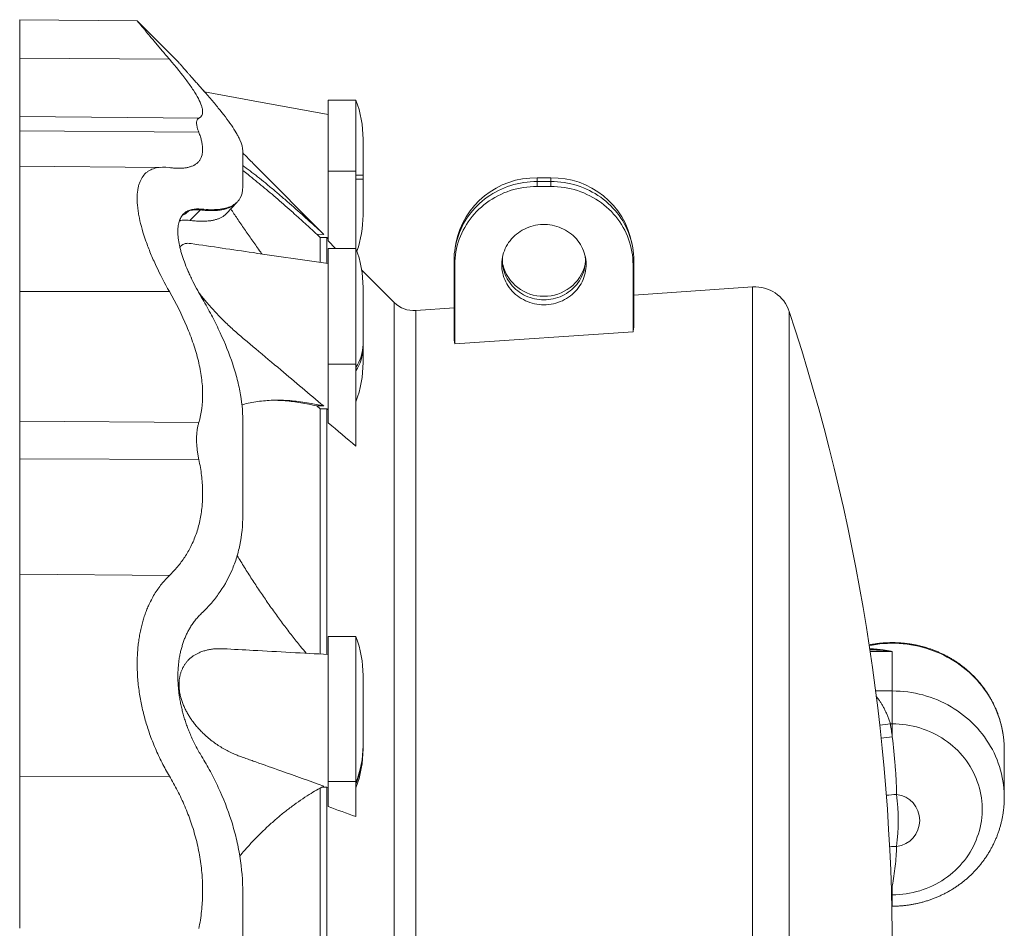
# Model space of a CAD drawing. Header units: millimetres. Extents: x 7 to 413, y 5 to 292.
# Tile 8 of 10: x 133 to 177, y 204 to 245. Entities that reach past the tile are written whole.
import ezdxf

# ---------------------------------------------------------------- set-up
doc = ezdxf.new("R2010")
doc.units = ezdxf.units.MM

msp = doc.modelspace()

# ---------------------------------------------------------------- linework, layer by layer
at = {"color": 7, "linetype": 'Continuous', "lineweight": 15}
for p, q in [((138.207, 244.73), (132.896, 244.777)), ((140.047, 242.889), (138.207, 244.729)), ((132.896, 243.035), (139.666, 242.99)), ((140.047, 242.889), (140.047, 242.889)), ((141.119, 241.67), (141.257, 241.514)), ((148.097, 241.145), (146.847, 241.145)), ((146.847, 241.145), (146.847, 237.933)), ((148.097, 241.145), (148.097, 237.933)), ((132.896, 240.396), (140.995, 240.325)), ((132.896, 239.748), (140.995, 239.687)), ((148.418, 239.38), (148.418, 237.755)), ((139.249, 238.104), (132.896, 238.159)), ((146.847, 237.933), (146.847, 234.781)), ((146.847, 237.933), (148.097, 237.933)), ((148.097, 237.933), (148.097, 234.442)), ((148.097, 237.755), (148.418, 237.755)), ((148.418, 237.568), (148.418, 237.755)), ((148.097, 237.568), (148.418, 237.568)), ((148.418, 235.943), (148.418, 237.568)), ((156.284, 237.629), (156.284, 237.467)), ((156.284, 237.629), (156.909, 237.629)), ((156.284, 237.242), (156.284, 237.467)), ((156.284, 237.467), (156.909, 237.467)), ((156.909, 237.629), (156.909, 237.467)), ((156.909, 237.242), (156.909, 237.467)), ((156.284, 237.242), (156.909, 237.242)), ((142.249, 236.02), (142.711, 236.517)), ((140.586, 235.702), (141.077, 236.176)), ((141.075, 236.175), (141.077, 236.176)), ((141.119, 236.217), (141.077, 236.176)), ((146.477, 234.926), (146.327, 235.077)), ((146.639, 235.075), (146.327, 235.077)), ((146.477, 234.926), (146.477, 233.806)), ((146.787, 234.926), (146.477, 234.926)), ((146.787, 234.926), (146.787, 233.762)), ((146.847, 234.866), (146.787, 234.926)), ((147.181, 234.442), (146.847, 234.781)), ((152.616, 234.664), (152.583, 234.475)), ((160.61, 234.475), (160.578, 234.664)), ((148.097, 234.442), (146.847, 234.442)), ((146.847, 234.442), (146.847, 229.207)), ((148.097, 234.442), (148.097, 229.207)), ((152.567, 233.707), (152.534, 233.9)), ((152.534, 230.329), (152.534, 233.9)), ((152.567, 230.132), (152.567, 233.707)), ((160.626, 233.707), (160.659, 233.9)), ((160.626, 233.707), (160.626, 230.668)), ((160.659, 233.9), (160.659, 230.869)), ((149.829, 231.995), (148.356, 233.468)), ((132.896, 232.499), (139.666, 232.485)), ((148.418, 232.678), (148.418, 230.098)), ((166.033, 232.697), (160.659, 232.321)), ((166.033, 199.258), (166.033, 232.697)), ((149.829, 231.995), (149.829, 173.329)), ((152.534, 231.753), (150.8, 231.632)), ((150.8, 231.632), (150.8, 173.692)), ((167.69, 231.586), (167.69, 199.384)), ((160.626, 230.668), (152.567, 230.132)), ((148.418, 229.946), (148.418, 230.098)), ((148.418, 229.276), (148.418, 229.946)), ((146.847, 229.207), (148.097, 229.207)), ((146.847, 229.207), (146.847, 226.56)), ((148.097, 229.207), (148.097, 225.497)), ((146.477, 227.191), (146.327, 227.317)), ((146.639, 227.317), (146.327, 227.317)), ((146.787, 227.192), (146.477, 227.191)), ((146.477, 227.191), (146.477, 216.108)), ((146.787, 227.192), (146.787, 216.092)), ((146.847, 227.141), (146.787, 227.192)), ((132.896, 226.63), (140.995, 226.577)), ((132.896, 224.934), (140.995, 224.906)), ((132.896, 219.709), (139.666, 219.659)), ((148.097, 216.896), (146.847, 216.896)), ((146.847, 216.896), (146.847, 210.342)), ((148.097, 216.896), (148.097, 210.342)), ((172.347, 216.218), (171.344, 216.218)), ((172.347, 216.218), (172.347, 214.438)), ((148.418, 215.131), (148.418, 211.961)), ((171.591, 214.438), (172.347, 214.438)), ((172.347, 214.438), (172.347, 212.951)), ((172.347, 212.951), (172.257, 212.951)), ((172.347, 212.951), (172.347, 212.361)), ((148.418, 211.903), (148.418, 211.961)), ((148.418, 211.823), (148.418, 211.903)), ((177.409, 209.623), (177.409, 211.777)), ((132.896, 210.566), (139.666, 210.588)), ((146.847, 210.342), (148.097, 210.342)), ((146.847, 210.342), (146.847, 209.211)), ((148.097, 210.342), (148.097, 208.757)), ((146.477, 210.049), (146.477, 195.274)), ((146.787, 210.088), (146.543, 210.087)), ((146.847, 210.067), (146.787, 210.088)), ((146.787, 210.088), (146.787, 195.235)), ((172.299, 205.632), (172.347, 205.628)), ((172.311, 205.224), (172.347, 205.224)), ((172.347, 205.628), (172.347, 205.224)), ((172.347, 204.71), (172.347, 205.224)), ((172.324, 204.71), (172.347, 204.71))]:
    msp.add_line(p, q, dxfattribs=at)
at = {"color": 7, "linetype": 'Continuous', "lineweight": 15, "flags": 128}
for points in [[(146.847, 240.497), (143.449, 241.115), (141.257, 241.514)], [(152.534, 233.9), (152.537, 234.044), (152.546, 234.187), (152.562, 234.33), (152.583, 234.472), (152.61, 234.614), (152.643, 234.754), (152.682, 234.892), (152.727, 235.03), (152.778, 235.165), (152.834, 235.298), (152.896, 235.429), (152.964, 235.558), (153.037, 235.683), (153.115, 235.806), (153.198, 235.926), (153.286, 236.043), (153.379, 236.156), (153.477, 236.265), (153.58, 236.371), (153.686, 236.472), (153.797, 236.57), (153.913, 236.663), (154.031, 236.751), (154.154, 236.835), (154.28, 236.915), (154.409, 236.989), (154.541, 237.058), (154.677, 237.122), (154.814, 237.181), (154.954, 237.235), (155.097, 237.283), (155.241, 237.326), (155.387, 237.363), (155.534, 237.395), (155.683, 237.421), (155.832, 237.441), (155.982, 237.455), (156.133, 237.464), (156.284, 237.467)], [(156.909, 237.467), (157.06, 237.464), (157.211, 237.455), (157.361, 237.441), (157.511, 237.421), (157.659, 237.395), (157.807, 237.363), (157.953, 237.326), (158.097, 237.283), (158.239, 237.235), (158.379, 237.181), (158.517, 237.122), (158.652, 237.058), (158.784, 236.989), (158.913, 236.915), (159.039, 236.835), (159.162, 236.751), (159.281, 236.663), (159.396, 236.57), (159.507, 236.472), (159.614, 236.371), (159.716, 236.265), (159.814, 236.156), (159.907, 236.043), (159.995, 235.926), (160.079, 235.806), (160.157, 235.683), (160.23, 235.558), (160.297, 235.429), (160.359, 235.298), (160.416, 235.165), (160.466, 235.03), (160.511, 234.892), (160.55, 234.754), (160.583, 234.614), (160.611, 234.472), (160.632, 234.33), (160.647, 234.187), (160.656, 234.044), (160.659, 233.9)], [(152.567, 233.707), (152.57, 233.853), (152.58, 233.999), (152.595, 234.144), (152.618, 234.289), (152.646, 234.433), (152.681, 234.575), (152.721, 234.716), (152.768, 234.855), (152.821, 234.992), (152.88, 235.127), (152.945, 235.26), (153.015, 235.39), (153.091, 235.517), (153.172, 235.641), (153.259, 235.761), (153.351, 235.879), (153.448, 235.992), (153.549, 236.102), (153.656, 236.207), (153.767, 236.308), (153.882, 236.405), (154.001, 236.497), (154.124, 236.584), (154.251, 236.667), (154.381, 236.744), (154.515, 236.816), (154.652, 236.883), (154.791, 236.945), (154.933, 237.001), (155.077, 237.051), (155.224, 237.095), (155.372, 237.134), (155.521, 237.167), (155.672, 237.194), (155.824, 237.215), (155.977, 237.23), (156.131, 237.239), (156.284, 237.242)], [(156.909, 237.242), (157.063, 237.239), (157.216, 237.23), (157.369, 237.215), (157.521, 237.194), (157.672, 237.167), (157.822, 237.134), (157.97, 237.095), (158.116, 237.051), (158.26, 237.001), (158.402, 236.945), (158.542, 236.883), (158.678, 236.816), (158.812, 236.744), (158.942, 236.667), (159.069, 236.584), (159.192, 236.497), (159.312, 236.405), (159.427, 236.308), (159.538, 236.207), (159.644, 236.102), (159.746, 235.992), (159.843, 235.879), (159.934, 235.761), (160.021, 235.641), (160.103, 235.517), (160.178, 235.39), (160.249, 235.26), (160.313, 235.127), (160.372, 234.992), (160.425, 234.855), (160.472, 234.716), (160.513, 234.575), (160.547, 234.433), (160.576, 234.289), (160.598, 234.144), (160.614, 233.999), (160.623, 233.853), (160.626, 233.707)], [(142.687, 236.496), (142.709, 236.517), (142.729, 236.537)], [(156.597, 231.893), (156.489, 231.896), (156.381, 231.904), (156.274, 231.919), (156.168, 231.939), (156.064, 231.965), (155.961, 231.996), (155.86, 232.033), (155.762, 232.076), (155.666, 232.123), (155.574, 232.176), (155.484, 232.233), (155.398, 232.295), (155.316, 232.362), (155.238, 232.433), (155.165, 232.508), (155.096, 232.587), (155.031, 232.67), (154.972, 232.756), (154.918, 232.845), (154.87, 232.936), (154.827, 233.031), (154.789, 233.127), (154.757, 233.225), (154.732, 233.325), (154.712, 233.426), (154.698, 233.528), (154.691, 233.63), (154.689, 233.733), (154.694, 233.835), (154.704, 233.938), (154.721, 234.039), (154.744, 234.139), (154.773, 234.238), (154.807, 234.336), (154.847, 234.431), (154.893, 234.524), (154.945, 234.614), (155.001, 234.702), (155.063, 234.786), (155.129, 234.867), (155.201, 234.944), (155.277, 235.017), (155.357, 235.086), (155.441, 235.15), (155.528, 235.21), (155.62, 235.265), (155.714, 235.315), (155.811, 235.36), (155.91, 235.4), (156.012, 235.434), (156.116, 235.463), (156.221, 235.486), (156.328, 235.503), (156.435, 235.515), (156.543, 235.521), (156.651, 235.521), (156.758, 235.515), (156.866, 235.503), (156.972, 235.486), (157.077, 235.463), (157.181, 235.434), (157.283, 235.4), (157.382, 235.36), (157.48, 235.315), (157.574, 235.265), (157.665, 235.21), (157.753, 235.15), (157.837, 235.086), (157.917, 235.017), (157.993, 234.944), (158.064, 234.867), (158.131, 234.786), (158.192, 234.702), (158.249, 234.614), (158.3, 234.524), (158.346, 234.431), (158.386, 234.336), (158.421, 234.238), (158.45, 234.139), (158.472, 234.039), (158.489, 233.938), (158.5, 233.835), (158.504, 233.733), (158.503, 233.63), (158.495, 233.528), (158.481, 233.426), (158.462, 233.325), (158.436, 233.225), (158.404, 233.127), (158.367, 233.031), (158.324, 232.936), (158.275, 232.845), (158.221, 232.756), (158.162, 232.67), (158.098, 232.587), (158.029, 232.508), (157.955, 232.433), (157.877, 232.362), (157.795, 232.295), (157.709, 232.233), (157.62, 232.176), (157.527, 232.123), (157.431, 232.076), (157.333, 232.033), (157.232, 231.996), (157.129, 231.965), (157.025, 231.939), (156.919, 231.919), (156.812, 231.904), (156.705, 231.896), (156.597, 231.893)], [(158.461, 234.094), (158.465, 234.053), (158.471, 233.951), (158.471, 233.849), (158.465, 233.748), (158.453, 233.646), (158.434, 233.546), (158.41, 233.447), (158.38, 233.349), (158.344, 233.253), (158.302, 233.159), (158.255, 233.068), (158.202, 232.979), (158.144, 232.894), (158.082, 232.811), (158.014, 232.732), (157.941, 232.657), (157.865, 232.586), (157.784, 232.52), (157.699, 232.458), (157.61, 232.4), (157.519, 232.347), (157.424, 232.3), (157.327, 232.258), (157.227, 232.221), (157.125, 232.189), (157.021, 232.163), (156.916, 232.143), (156.81, 232.129), (156.704, 232.12), (156.597, 232.117), (156.49, 232.12), (156.383, 232.129), (156.277, 232.143), (156.172, 232.163), (156.068, 232.189), (155.967, 232.221), (155.867, 232.258), (155.769, 232.3), (155.675, 232.347), (155.583, 232.4), (155.495, 232.458), (155.41, 232.52), (155.329, 232.586), (155.252, 232.657), (155.18, 232.732), (155.112, 232.811), (155.049, 232.894), (154.991, 232.979), (154.938, 233.068), (154.891, 233.159), (154.849, 233.253), (154.813, 233.349), (154.783, 233.447), (154.759, 233.546), (154.741, 233.646), (154.729, 233.748), (154.722, 233.849), (154.722, 233.951), (154.729, 234.053), (154.733, 234.094)], [(177.407, 211.912), (177.402, 212.027), (177.39, 212.194), (177.372, 212.36), (177.348, 212.525), (177.317, 212.69), (177.281, 212.853), (177.239, 213.015), (177.191, 213.176), (177.137, 213.334), (177.077, 213.491), (177.012, 213.646), (176.941, 213.799), (176.865, 213.949), (176.783, 214.097), (176.695, 214.242), (176.603, 214.384), (176.505, 214.522), (176.403, 214.658), (176.295, 214.79), (176.183, 214.918), (176.066, 215.043), (175.945, 215.164), (175.819, 215.28), (175.69, 215.393), (175.556, 215.501), (175.418, 215.604), (175.277, 215.703), (175.132, 215.797), (174.984, 215.887), (174.832, 215.971), (174.678, 216.051), (174.521, 216.125), (174.361, 216.194), (174.199, 216.258), (174.034, 216.316), (173.868, 216.369), (173.7, 216.417), (173.53, 216.458), (173.358, 216.495), (173.186, 216.525), (173.012, 216.55), (172.838, 216.569), (172.663, 216.582), (172.487, 216.59), (172.312, 216.592), (172.136, 216.587), (171.961, 216.578), (171.786, 216.562), (171.612, 216.541), (171.439, 216.514), (171.303, 216.488)], [(172.347, 214.438), (172.521, 214.435), (172.696, 214.426), (172.87, 214.412), (173.044, 214.392), (173.216, 214.366), (173.388, 214.335), (173.558, 214.298), (173.727, 214.255), (173.894, 214.207), (174.06, 214.154), (174.223, 214.095), (174.384, 214.03), (174.543, 213.961), (174.699, 213.886), (174.853, 213.806), (175.003, 213.722), (175.15, 213.632), (175.294, 213.538), (175.434, 213.438), (175.571, 213.335), (175.704, 213.227), (175.833, 213.114), (175.957, 212.998), (176.078, 212.877), (176.193, 212.753), (176.305, 212.625), (176.411, 212.493), (176.513, 212.358), (176.61, 212.22), (176.702, 212.078), (176.788, 211.934), (176.869, 211.787), (176.945, 211.637), (177.015, 211.485), (177.08, 211.33), (177.139, 211.174), (177.193, 211.016), (177.24, 210.856), (177.282, 210.694), (177.318, 210.532), (177.348, 210.368), (177.372, 210.203), (177.39, 210.038), (177.402, 209.872), (177.408, 209.706), (177.409, 209.623)], [(172.347, 205.224), (172.504, 205.227), (172.662, 205.236), (172.818, 205.25), (172.974, 205.27), (173.13, 205.296), (173.284, 205.328), (173.436, 205.366), (173.587, 205.409), (173.736, 205.457), (173.883, 205.511), (174.028, 205.57), (174.17, 205.635), (174.309, 205.705), (174.446, 205.78), (174.579, 205.86), (174.709, 205.944), (174.835, 206.034), (174.958, 206.128), (175.077, 206.226), (175.191, 206.329), (175.302, 206.436), (175.408, 206.547), (175.509, 206.662), (175.605, 206.78), (175.697, 206.902), (175.784, 207.028), (175.865, 207.156), (175.941, 207.287), (176.012, 207.421), (176.077, 207.557), (176.137, 207.696), (176.19, 207.837), (176.239, 207.98), (176.281, 208.124), (176.317, 208.27), (176.347, 208.417), (176.372, 208.565), (176.39, 208.714), (176.402, 208.863), (176.408, 209.013), (176.408, 209.163), (176.402, 209.312), (176.39, 209.462), (176.372, 209.611), (176.347, 209.759), (176.317, 209.906), (176.281, 210.051), (176.239, 210.196), (176.19, 210.339), (176.137, 210.479), (176.077, 210.618), (176.012, 210.754), (175.941, 210.888), (175.865, 211.02), (175.784, 211.148), (175.697, 211.273), (175.605, 211.395), (175.509, 211.513), (175.408, 211.628), (175.302, 211.739), (175.191, 211.846), (175.077, 211.949), (174.958, 212.047), (174.835, 212.142), (174.709, 212.231), (174.579, 212.316), (174.446, 212.396), (174.309, 212.471), (174.17, 212.54), (174.028, 212.605), (173.883, 212.664), (173.736, 212.718), (173.587, 212.767), (173.436, 212.81), (173.284, 212.847), (173.13, 212.879), (172.974, 212.905), (172.818, 212.925), (172.662, 212.94), (172.504, 212.948), (172.347, 212.951)], [(177.409, 211.777), (177.408, 211.86), (177.407, 211.912)]]:
    msp.add_lwpolyline(points, dxfattribs=at)
at = {"color": 7, "linetype": 'Continuous', "lineweight": 15}
for centre, radius, start, end in [((143.418, 239.38), 5, 0, 20.663), ((156.214, 233.963), 3.666, 88.9107, 168.9823), ((156.983, 233.968), 3.661, 10.9458, 91.1612), ((143.418, 235.943), 5, 340.9447, 0), ((143.418, 232.678), 5, 0, 20.663), ((156.564, 234.167), 1.888, 194.1021, 270.997), ((156.63, 234.167), 1.888, 269.0029, 345.8979), ((166.147, 231.076), 1.625, 18.2937, 94), ((150.713, 232.878), 1.25, 225, 274), ((80.199, 202.662), 92.148, 0, 18.29367), ((146.502, 230.124), 1.916, 326.3106, 359.2272), ((146.502, 229.972), 1.916, 326.3106, 359.2272), ((143.418, 229.276), 5, 339.337, 0), ((143.418, 215.131), 5, 0, 20.663), ((170.887, 222.195), 9.345, 275.4674, 278.4356), ((84.113, 199.329), 89.191, 8.40126, 8.78501), ((171.039, 221.588), 9.319, 274.9395, 278.0696), ((143.868, 211.963), 4.55, 338.3276, 359.9706), ((143.868, 211.905), 4.55, 338.3276, 359.9706), ((143.418, 211.823), 5, 339.337, 0), ((171.618, 219.304), 9.587, 272.7337, 275.5047), ((163.481, 208.586), 9.133, 352.6093, 7.3907), ((172.406, 208.586), 1.182, 276.4049, 83.5951), ((172.485, 204.816), 2.596, 88.832, 95.7493), ((130.098, 214.749), 43.223, 347.5574, 347.8172)]:
    msp.add_arc(centre, radius, start, end, dxfattribs=at)
for centre, major_axis, start_param, end_param in [((160.665, 202.695), (0.482, 29.66), 0.318635, 0.33971), ((152.54, 202.629), (-0.472, 29.091), 5.950395, 5.97188)]:
    msp.add_ellipse(centre, major_axis=major_axis, ratio=0.04983, start_param=start_param, end_param=end_param, dxfattribs=at)
for points, knots in [([(132.896, 243.035), (132.896, 243.107), (132.896, 243.251), (132.896, 243.453), (132.896, 243.645), (132.896, 243.826), (132.896, 243.993), (132.896, 244.146), (132.896, 244.283), (132.896, 244.405), (132.896, 244.512), (132.896, 244.602), (132.896, 244.675), (132.896, 244.729), (132.896, 244.763), (132.896, 244.778), (132.896, 244.775), (132.896, 244.775)], [0, 0, 0, 0, 0.0652433, 0.1314996, 0.1987196, 0.2668498, 0.3358311, 0.4043467, 0.4735545, 0.5433842, 0.6137605, 0.6860548, 0.7587493, 0.8317539, 0.904976, 0.9783215, 1, 1, 1, 1]), ([(138.207, 244.729), (138.208, 244.729), (138.209, 244.728), (138.226, 244.707), (138.257, 244.669), (138.3, 244.618), (138.353, 244.553), (138.415, 244.478), (138.487, 244.39), (138.571, 244.29), (138.665, 244.177), (138.772, 244.049), (138.892, 243.905), (139.026, 243.745), (139.171, 243.573), (139.326, 243.389), (139.491, 243.195), (139.608, 243.058), (139.666, 242.99)], [0, 0, 0, 0, 0.050547, 0.114726, 0.178965, 0.243147, 0.301718, 0.360332, 0.418907, 0.47895, 0.539034, 0.599081, 0.665128, 0.731221, 0.797275, 0.864834, 0.932434, 1, 1, 1, 1]), ([(132.896, 243.035), (132.896, 242.933), (132.896, 242.73), (132.896, 242.443), (132.896, 242.172), (132.896, 241.916), (132.896, 241.678), (132.896, 241.458), (132.896, 241.257), (132.896, 241.072), (132.896, 240.905), (132.896, 240.758), (132.896, 240.632), (132.896, 240.53), (132.896, 240.449), (132.896, 240.413), (132.896, 240.396)], [0, 0, 0, 0, 0.069154, 0.138685, 0.208538, 0.278649, 0.34896, 0.419406, 0.489925, 0.560454, 0.63428, 0.707974, 0.781463, 0.854676, 0.927544, 1, 1, 1, 1]), ([(140.995, 240.325), (141.113, 240.38), (141.172, 240.481), (141.167, 240.667), (141.162, 240.707), (141.145, 240.794), (141.132, 240.84), (141.083, 240.987), (141.035, 241.094), (140.912, 241.328), (140.836, 241.455), (140.704, 241.657), (140.656, 241.727), (140.556, 241.871), (140.503, 241.944), (140.224, 242.319), (139.961, 242.644), (139.666, 242.99)], [0, 0, 0, 0, 0.25, 0.25, 0.3125, 0.3125, 0.375, 0.375, 0.5, 0.5, 0.625, 0.625, 0.6875, 0.6875, 0.75, 0.75, 1, 1, 1, 1]), ([(140.047, 242.889), (140.048, 242.888), (140.05, 242.887), (140.063, 242.872), (140.083, 242.848), (140.112, 242.815), (140.149, 242.772), (140.194, 242.72), (140.247, 242.66), (140.305, 242.593), (140.371, 242.518), (140.444, 242.434), (140.524, 242.343), (140.617, 242.237), (140.724, 242.116), (140.847, 241.976), (140.979, 241.828), (141.072, 241.723), (141.119, 241.67)], [0, 0, 0, 0, 0.056582, 0.114657, 0.172691, 0.232374, 0.292106, 0.351794, 0.409775, 0.467796, 0.525782, 0.585069, 0.644393, 0.703686, 0.777343, 0.851003, 0.9255, 1, 1, 1, 1]), ([(141.119, 241.67), (141.256, 241.516), (141.389, 241.365), (141.642, 241.07), (141.762, 240.925), (142.104, 240.505), (142.302, 240.244), (142.548, 239.884), (142.622, 239.769), (142.718, 239.605), (142.748, 239.552), (142.802, 239.448), (142.827, 239.398), (142.938, 239.155), (142.983, 238.99), (142.983, 238.855)], [0, 0, 0, 0, 0.125, 0.125, 0.25, 0.25, 0.5, 0.5, 0.625, 0.625, 0.6875, 0.6875, 0.75, 0.75, 1, 1, 1, 1]), ([(132.896, 239.748), (132.896, 239.796), (132.896, 239.894), (132.896, 240.02), (132.896, 240.13), (132.896, 240.225), (132.896, 240.302), (132.896, 240.361), (132.896, 240.384), (132.896, 240.396)], [0, 0, 0, 0, 0.13929, 0.279272, 0.419682, 0.560247, 0.707373, 0.85406, 1, 1, 1, 1]), ([(140.995, 240.325), (140.983, 240.319), (140.959, 240.305), (140.932, 240.275), (140.911, 240.237), (140.898, 240.189), (140.892, 240.133), (140.894, 240.066), (140.905, 239.988), (140.925, 239.898), (140.955, 239.798), (140.982, 239.724), (140.995, 239.687)], [0, 0, 0, 0, 0.094059, 0.188186, 0.282241, 0.379027, 0.475895, 0.57268, 0.678658, 0.784638, 0.892317, 1, 1, 1, 1]), ([(132.896, 238.164), (132.896, 238.17), (132.896, 238.188), (132.896, 238.24), (132.896, 238.32), (132.896, 238.421), (132.896, 238.545), (132.896, 238.691), (132.896, 238.862), (132.896, 239.053), (132.896, 239.265), (132.896, 239.494), (132.896, 239.663), (132.896, 239.748)], [0, 0, 0, 0, 0.044637, 0.137757, 0.231057, 0.324453, 0.417861, 0.515637, 0.613238, 0.710567, 0.807532, 0.904039, 1, 1, 1, 1]), ([(140.995, 239.687), (141.02, 239.62), (141.068, 239.486), (141.12, 239.3), (141.152, 239.137), (141.167, 238.997), (141.17, 238.878), (141.162, 238.766), (141.141, 238.652), (141.104, 238.539), (141.045, 238.432), (140.969, 238.337), (140.876, 238.256), (140.765, 238.189), (140.641, 238.138), (140.505, 238.1), (140.361, 238.075), (140.204, 238.062), (140.035, 238.06), (139.856, 238.069), (139.73, 238.083), (139.666, 238.091)], [0, 0, 0, 0, 0.055385, 0.110811, 0.166192, 0.208976, 0.251803, 0.294629, 0.337414, 0.392799, 0.448229, 0.503619, 0.560507, 0.617436, 0.674331, 0.728172, 0.782042, 0.835888, 0.890583, 0.945301, 1, 1, 1, 1]), ([(146.639, 235.075), (145.994, 235.725), (144.971, 236.754), (143.873, 237.859), (143.345, 238.39), (143.149, 238.587), (143.028, 238.708), (142.983, 238.753)], [0, 0, 0, 0, 0.529643, 0.839225, 0.901185, 0.963177, 1, 1, 1, 1]), ([(132.896, 232.499), (132.896, 232.609), (132.896, 232.83), (132.896, 233.158), (132.896, 233.486), (132.896, 233.812), (132.896, 234.133), (132.896, 234.448), (132.896, 234.755), (132.896, 235.056), (132.896, 235.35), (132.896, 235.637), (132.896, 235.915), (132.896, 236.18), (132.896, 236.432), (132.896, 236.669), (132.896, 236.891), (132.896, 237.096), (132.896, 237.284), (132.896, 237.455), (132.896, 237.607), (132.896, 237.741), (132.896, 237.857), (132.896, 237.954), (132.896, 238.035), (132.896, 238.098), (132.896, 238.141), (132.896, 238.153), (132.896, 238.158)], [0, 0, 0, 0, 0.035433, 0.071416, 0.107923, 0.144924, 0.182387, 0.219598, 0.257184, 0.295108, 0.333329, 0.372591, 0.412071, 0.451719, 0.491485, 0.531319, 0.571168, 0.61098, 0.650704, 0.690289, 0.729686, 0.768846, 0.807722, 0.84627, 0.884448, 0.925969, 0.966945, 1, 1, 1, 1]), ([(142.983, 238.187), (143.008, 238.169), (143.143, 238.071), (143.395, 237.879), (143.738, 237.61), (144.092, 237.324), (144.456, 237.021), (144.829, 236.703), (145.209, 236.372), (145.595, 236.03), (145.962, 235.698), (146.31, 235.38), (146.529, 235.177), (146.639, 235.075)], [0, 0, 0, 0, 0.022632, 0.122239, 0.221824, 0.321324, 0.423518, 0.525784, 0.62808, 0.730356, 0.832558, 0.916256, 1, 1, 1, 1]), ([(139.666, 238.091), (139.446, 238.119), (139.246, 238.116), (138.979, 238.058), (138.896, 238.03), (138.779, 237.973), (138.742, 237.952), (138.67, 237.904), (138.636, 237.878), (138.476, 237.735), (138.377, 237.583), (138.293, 237.344), (138.278, 237.293), (138.252, 237.187), (138.241, 237.131), (138.215, 236.957), (138.207, 236.832), (138.206, 236.567), (138.215, 236.426), (138.24, 236.204), (138.25, 236.127), (138.276, 235.971), (138.29, 235.891), (138.375, 235.48), (138.475, 235.133), (138.635, 234.679), (138.669, 234.587), (138.74, 234.4), (138.777, 234.306), (138.894, 234.023), (138.978, 233.833), (139.246, 233.26), (139.446, 232.874), (139.666, 232.485)], [0, 0, 0, 0, 0.125, 0.125, 0.1875, 0.1875, 0.21875, 0.21875, 0.25, 0.25, 0.375, 0.375, 0.40625, 0.40625, 0.4375, 0.4375, 0.5, 0.5, 0.5625, 0.5625, 0.59375, 0.59375, 0.625, 0.625, 0.75, 0.75, 0.78125, 0.78125, 0.8125, 0.8125, 0.875, 0.875, 1, 1, 1, 1]), ([(146.327, 235.077), (146.206, 235.189), (145.964, 235.414), (145.606, 235.741), (145.252, 236.06), (144.903, 236.369), (144.559, 236.669), (144.22, 236.959), (143.885, 237.239), (143.551, 237.511), (143.25, 237.751), (143.061, 237.895), (142.983, 237.955)], [0, 0, 0, 0, 0.102051, 0.204138, 0.306223, 0.408272, 0.510349, 0.612468, 0.714584, 0.816658, 0.924188, 1, 1, 1, 1]), ([(141.119, 236.217), (141.256, 236.202), (141.389, 236.193), (141.642, 236.187), (141.762, 236.191), (142.104, 236.224), (142.302, 236.274), (142.548, 236.394), (142.622, 236.441), (142.718, 236.525), (142.748, 236.555), (142.802, 236.619), (142.827, 236.654), (142.938, 236.836), (142.983, 237.013), (142.983, 237.223)], [0, 0, 0, 0, 0.125, 0.125, 0.25, 0.25, 0.5, 0.5, 0.625, 0.625, 0.6875, 0.6875, 0.75, 0.75, 1, 1, 1, 1]), ([(141.077, 236.176), (141.145, 236.169), (141.281, 236.156), (141.476, 236.147), (141.662, 236.148), (141.839, 236.158), (142.004, 236.18), (142.156, 236.212), (142.296, 236.254), (142.424, 236.307), (142.541, 236.372), (142.644, 236.45), (142.71, 236.51), (142.737, 236.548), (142.74, 236.551)], [0, 0, 0, 0, 0.091098, 0.182105, 0.27313, 0.364228, 0.455111, 0.543968, 0.632547, 0.720981, 0.809411, 0.899809, 0.990565, 1, 1, 1, 1]), ([(142.688, 236.496), (142.687, 236.495), (142.661, 236.466), (142.598, 236.417), (142.5, 236.35), (142.389, 236.293), (142.268, 236.246), (142.133, 236.207), (141.984, 236.178), (141.822, 236.158), (141.65, 236.148), (141.468, 236.148), (141.277, 236.156), (141.143, 236.17), (141.077, 236.176)], [0, 0, 0, 0, 0.0025764, 0.0897929, 0.1763345, 0.2628783, 0.3499303, 0.4369832, 0.5302938, 0.6236385, 0.7169552, 0.8112924, 0.9056563, 1, 1, 1, 1]), ([(140.047, 235.207), (140.047, 235.303), (140.054, 235.391), (140.079, 235.555), (140.098, 235.631), (140.135, 235.734), (140.149, 235.767), (140.18, 235.83), (140.197, 235.859), (140.251, 235.943), (140.293, 235.991), (140.387, 236.073), (140.439, 236.108), (140.525, 236.149), (140.554, 236.162), (140.616, 236.183), (140.648, 236.192), (140.812, 236.23), (140.959, 236.234), (141.119, 236.217)], [0, 0, 0, 0, 0.125, 0.125, 0.25, 0.25, 0.3125, 0.3125, 0.375, 0.375, 0.5, 0.5, 0.625, 0.625, 0.6875, 0.6875, 0.75, 0.75, 1, 1, 1, 1]), ([(140.242, 235.925), (140.252, 235.932), (140.296, 235.965), (140.348, 235.986), (140.389, 236.002)], [0, 0, 0, 0, 0.2278948, 1, 1, 1, 1]), ([(140.389, 236.002), (140.411, 236.022), (140.434, 236.043), (140.468, 236.075), (140.48, 236.085), (140.503, 236.107), (140.516, 236.117), (140.528, 236.128)], [0, 0, 0, 0, 0.5, 0.5, 0.75, 0.75, 1, 1, 1, 1]), ([(141.077, 236.176), (140.973, 236.188), (140.875, 236.19), (140.738, 236.178), (140.694, 236.172), (140.609, 236.154), (140.568, 236.142), (140.528, 236.128)], [0, 0, 0, 0, 0.5, 0.5, 0.75, 0.75, 1, 1, 1, 1]), ([(140.586, 235.702), (140.668, 235.694), (140.831, 235.678), (141.038, 235.668), (141.213, 235.667), (141.356, 235.673), (141.502, 235.687), (141.647, 235.711), (141.79, 235.747), (141.921, 235.794), (142.042, 235.852), (142.148, 235.925), (142.217, 235.982), (142.246, 236.017), (142.249, 236.02)], [0, 0, 0, 0, 0.11189, 0.223772, 0.298752, 0.373746, 0.44872, 0.538109, 0.627571, 0.717024, 0.8064, 0.898523, 0.990745, 1, 1, 1, 1]), ([(142.438, 236.224), (142.535, 236.081), (142.738, 235.78), (143.057, 235.314), (143.394, 234.828), (143.657, 234.453), (143.809, 234.239), (143.844, 234.19)], [0, 0, 0, 0, 0.2148972, 0.4528541, 0.6908927, 0.9288779, 1, 1, 1, 1]), ([(140.119, 235.686), (140.137, 235.691), (140.194, 235.706), (140.301, 235.716), (140.438, 235.718), (140.537, 235.707), (140.586, 235.702)], [0, 0, 0, 0, 0.131894, 0.418748, 0.709367, 1, 1, 1, 1]), ([(140.047, 235.207), (140.047, 235.111), (140.054, 235.01), (140.079, 234.799), (140.098, 234.689), (140.135, 234.516), (140.149, 234.457), (140.18, 234.337), (140.197, 234.276), (140.251, 234.091), (140.293, 233.965), (140.387, 233.708), (140.439, 233.577), (140.525, 233.378), (140.554, 233.312), (140.616, 233.177), (140.648, 233.109), (140.812, 232.77), (140.959, 232.497), (141.119, 232.224)], [0, 0, 0, 0, 0.125, 0.125, 0.25, 0.25, 0.3125, 0.3125, 0.375, 0.375, 0.5, 0.5, 0.625, 0.625, 0.6875, 0.6875, 0.75, 0.75, 1, 1, 1, 1]), ([(140.144, 234.48), (140.147, 234.488), (140.16, 234.52), (140.195, 234.562), (140.248, 234.606), (140.31, 234.638), (140.379, 234.659), (140.461, 234.67), (140.549, 234.671), (140.615, 234.662), (140.646, 234.658)], [0, 0, 0, 0, 0.042954, 0.176613, 0.30887, 0.441598, 0.574467, 0.706918, 0.863888, 1, 1, 1, 1]), ([(146.847, 233.75), (145.714, 233.916), (143.647, 234.219), (141.58, 234.522), (140.646, 234.659)], [0, 0, 0, 0, 0.548014, 1, 1, 1, 1]), ([(132.896, 226.63), (132.896, 227.009), (132.896, 227.423), (132.896, 228.315), (132.896, 228.792), (132.896, 229.793), (132.896, 230.316), (132.896, 231.392), (132.896, 231.943), (132.896, 232.499)], [0, 0, 0, 0, 0.25, 0.25, 0.5, 0.5, 0.75, 0.75, 1, 1, 1, 1]), ([(140.995, 226.577), (141.113, 226.974), (141.172, 227.405), (141.167, 227.989), (141.162, 228.107), (141.145, 228.35), (141.132, 228.473), (141.083, 228.845), (141.035, 229.097), (140.912, 229.606), (140.836, 229.864), (140.704, 230.256), (140.656, 230.388), (140.556, 230.652), (140.503, 230.784), (140.224, 231.441), (139.961, 231.964), (139.666, 232.485)], [0, 0, 0, 0, 0.25, 0.25, 0.3125, 0.3125, 0.375, 0.375, 0.5, 0.5, 0.625, 0.625, 0.6875, 0.6875, 0.75, 0.75, 1, 1, 1, 1]), ([(146.639, 227.317), (145.994, 227.859), (144.971, 228.719), (143.873, 229.645), (143.345, 230.087), (143.118, 230.276), (142.892, 230.467), (142.666, 230.662), (142.439, 230.866), (142.212, 231.081), (141.985, 231.305), (141.761, 231.538), (141.541, 231.778), (141.347, 232.002), (141.18, 232.206), (141.066, 232.349), (141.003, 232.433), (140.987, 232.455)], [0, 0, 0, 0, 0.336841, 0.533728, 0.573133, 0.612559, 0.65197, 0.69135, 0.730717, 0.771119, 0.811618, 0.852126, 0.892579, 0.932945, 0.961398, 0.989894, 1, 1, 1, 1]), ([(141.119, 232.224), (141.256, 231.989), (141.389, 231.754), (141.642, 231.282), (141.762, 231.044), (142.104, 230.331), (142.302, 229.859), (142.548, 229.156), (142.622, 228.922), (142.718, 228.574), (142.748, 228.458), (142.802, 228.226), (142.827, 228.11), (142.938, 227.535), (142.983, 227.091), (142.983, 226.663)], [0, 0, 0, 0, 0.125, 0.125, 0.25, 0.25, 0.5, 0.5, 0.625, 0.625, 0.6875, 0.6875, 0.75, 0.75, 1, 1, 1, 1]), ([(142.943, 227.371), (142.982, 227.382), (143.129, 227.425), (143.394, 227.479), (143.738, 227.533), (144.092, 227.567), (144.456, 227.582), (144.829, 227.577), (145.209, 227.554), (145.595, 227.513), (145.962, 227.457), (146.31, 227.392), (146.529, 227.342), (146.639, 227.317)], [0, 0, 0, 0, 0.034376, 0.132786, 0.231175, 0.32948, 0.430445, 0.531483, 0.632549, 0.733597, 0.834571, 0.917262, 1, 1, 1, 1]), ([(146.327, 227.317), (146.206, 227.345), (145.964, 227.4), (145.606, 227.465), (145.252, 227.517), (144.903, 227.553), (144.618, 227.573), (144.45, 227.575), (144.395, 227.576)], [0, 0, 0, 0, 0.182289, 0.364641, 0.546991, 0.729274, 0.911609, 1, 1, 1, 1]), ([(132.896, 226.63), (132.896, 226.564), (132.896, 226.432), (132.896, 226.216), (132.896, 225.988), (132.896, 225.745), (132.896, 225.487), (132.896, 225.216), (132.896, 225.028), (132.896, 224.934)], [0, 0, 0, 0, 0.13929, 0.279273, 0.419681, 0.560247, 0.707373, 0.854059, 1, 1, 1, 1]), ([(140.995, 224.906), (140.983, 224.965), (140.959, 225.083), (140.932, 225.258), (140.911, 225.431), (140.898, 225.602), (140.892, 225.77), (140.894, 225.938), (140.905, 226.105), (140.925, 226.27), (140.955, 226.429), (140.982, 226.528), (140.995, 226.577)], [0, 0, 0, 0, 0.09406, 0.188187, 0.282241, 0.379028, 0.475895, 0.57268, 0.678659, 0.784638, 0.892318, 1, 1, 1, 1]), ([(132.896, 219.709), (132.896, 219.796), (132.896, 219.972), (132.896, 220.256), (132.896, 220.557), (132.896, 220.876), (132.896, 221.211), (132.896, 221.561), (132.896, 221.926), (132.896, 222.311), (132.896, 222.716), (132.896, 223.139), (132.896, 223.574), (132.896, 224.018), (132.896, 224.471), (132.896, 224.78), (132.896, 224.934)], [0, 0, 0, 0, 0.069154, 0.138686, 0.208537, 0.27865, 0.34896, 0.419406, 0.489925, 0.560454, 0.63428, 0.707974, 0.781463, 0.854676, 0.927544, 1, 1, 1, 1]), ([(140.995, 224.906), (141.02, 224.785), (141.068, 224.542), (141.12, 224.182), (141.152, 223.853), (141.167, 223.556), (141.17, 223.289), (141.162, 223.027), (141.141, 222.745), (141.104, 222.445), (141.045, 222.131), (140.969, 221.825), (140.876, 221.529), (140.765, 221.242), (140.641, 220.974), (140.505, 220.722), (140.361, 220.488), (140.204, 220.264), (140.035, 220.05), (139.856, 219.847), (139.73, 219.722), (139.666, 219.659)], [0, 0, 0, 0, 0.055385, 0.110811, 0.166192, 0.208976, 0.251803, 0.294629, 0.337414, 0.392799, 0.448229, 0.503619, 0.560507, 0.617436, 0.674331, 0.728172, 0.782042, 0.835888, 0.890583, 0.945301, 1, 1, 1, 1]), ([(141.119, 217.947), (141.256, 218.076), (141.389, 218.213), (141.642, 218.499), (141.762, 218.649), (142.104, 219.123), (142.302, 219.465), (142.548, 220.02), (142.622, 220.211), (142.718, 220.511), (142.748, 220.612), (142.802, 220.82), (142.827, 220.925), (142.938, 221.463), (142.983, 221.915), (142.983, 222.389)], [0, 0, 0, 0, 0.125, 0.125, 0.25, 0.25, 0.5, 0.5, 0.625, 0.625, 0.6875, 0.6875, 0.75, 0.75, 1, 1, 1, 1]), ([(142.729, 220.559), (142.838, 220.38), (143.057, 220.02), (143.394, 219.49), (143.738, 218.967), (144.092, 218.449), (144.456, 217.936), (144.829, 217.427), (145.209, 216.93), (145.548, 216.501), (145.762, 216.242), (145.845, 216.142)], [0, 0, 0, 0, 0.113956, 0.228157, 0.342333, 0.456413, 0.57358, 0.690831, 0.808116, 0.925379, 1, 1, 1, 1]), ([(132.896, 210.566), (132.896, 210.672), (132.896, 210.886), (132.896, 211.215), (132.896, 211.553), (132.896, 211.9), (132.896, 212.252), (132.896, 212.609), (132.896, 212.969), (132.896, 213.333), (132.896, 213.703), (132.896, 214.077), (132.896, 214.453), (132.896, 214.828), (132.896, 215.201), (132.896, 215.569), (132.896, 215.932), (132.896, 216.288), (132.896, 216.635), (132.896, 216.973), (132.896, 217.3), (132.896, 217.615), (132.896, 217.917), (132.896, 218.205), (132.896, 218.488), (132.896, 218.764), (132.896, 219.029), (132.896, 219.275), (132.896, 219.503), (132.896, 219.641), (132.896, 219.709)], [0, 0, 0, 0, 0.032622, 0.06575, 0.09936, 0.133425, 0.167916, 0.202174, 0.236778, 0.271693, 0.306881, 0.343028, 0.379376, 0.415878, 0.452489, 0.489162, 0.525849, 0.562502, 0.599075, 0.635519, 0.67179, 0.707843, 0.743634, 0.779124, 0.814273, 0.852499, 0.890224, 0.927406, 0.964009, 1, 1, 1, 1]), ([(139.666, 219.659), (139.604, 219.597), (139.481, 219.474), (139.307, 219.268), (139.142, 219.047), (138.988, 218.809), (138.846, 218.556), (138.727, 218.311), (138.629, 218.077), (138.548, 217.858), (138.476, 217.632), (138.41, 217.395), (138.353, 217.147), (138.304, 216.889), (138.265, 216.624), (138.234, 216.34), (138.213, 216.036), (138.205, 215.712), (138.21, 215.383), (138.227, 215.05), (138.258, 214.714), (138.3, 214.385), (138.353, 214.062), (138.417, 213.746), (138.49, 213.431), (138.573, 213.119), (138.666, 212.81), (138.772, 212.493), (138.893, 212.168), (139.029, 211.836), (139.175, 211.512), (139.33, 211.195), (139.493, 210.886), (139.609, 210.687), (139.666, 210.588)], [0, 0, 0, 0, 0.035786, 0.071679, 0.107614, 0.143533, 0.17939, 0.215152, 0.241748, 0.268372, 0.294994, 0.321588, 0.349191, 0.376829, 0.404465, 0.432066, 0.463555, 0.495156, 0.526815, 0.558476, 0.590081, 0.621573, 0.651162, 0.680827, 0.710538, 0.740256, 0.769938, 0.799539, 0.832872, 0.866282, 0.899741, 0.933211, 0.966648, 1, 1, 1, 1]), ([(140.047, 215.093), (140.048, 215.164), (140.05, 215.306), (140.063, 215.514), (140.083, 215.721), (140.112, 215.924), (140.149, 216.124), (140.194, 216.316), (140.247, 216.5), (140.305, 216.675), (140.371, 216.845), (140.444, 217.009), (140.524, 217.166), (140.617, 217.328), (140.724, 217.492), (140.847, 217.655), (140.979, 217.808), (141.072, 217.901), (141.119, 217.947)], [0, 0, 0, 0, 0.0579429, 0.1159345, 0.1738841, 0.2334814, 0.2931265, 0.3527286, 0.4106264, 0.4685631, 0.5264656, 0.5856679, 0.6449062, 0.7041137, 0.777664, 0.8512176, 0.9256074, 1, 1, 1, 1]), ([(146.639, 210.141), (145.994, 210.37), (144.971, 210.732), (143.873, 211.125), (143.345, 211.309), (143.118, 211.387), (142.892, 211.468), (142.666, 211.556), (142.439, 211.657), (142.212, 211.773), (141.985, 211.904), (141.761, 212.051), (141.541, 212.214), (141.347, 212.376), (141.179, 212.532), (141.036, 212.679), (140.896, 212.834), (140.771, 212.989), (140.659, 213.142), (140.561, 213.29), (140.468, 213.446), (140.383, 213.608), (140.305, 213.777), (140.237, 213.954), (140.18, 214.136), (140.14, 214.306), (140.115, 214.463), (140.102, 214.603), (140.098, 214.742), (140.103, 214.886), (140.121, 215.032), (140.152, 215.179), (140.195, 215.316), (140.248, 215.443), (140.31, 215.56), (140.38, 215.667), (140.461, 215.771), (140.554, 215.869), (140.659, 215.96), (140.771, 216.039), (140.887, 216.108), (141.021, 216.174), (141.175, 216.234), (141.349, 216.284), (141.528, 216.319), (141.711, 216.341), (141.896, 216.348), (142.03, 216.349), (142.102, 216.343), (142.112, 216.342)], [0, 0, 0, 0, 0.189366, 0.300052, 0.322205, 0.344369, 0.366525, 0.388664, 0.410795, 0.433509, 0.456276, 0.479049, 0.501791, 0.524484, 0.54048, 0.5565, 0.572511, 0.588494, 0.601415, 0.614388, 0.627362, 0.640302, 0.653195, 0.666327, 0.679488, 0.692605, 0.702516, 0.712471, 0.722423, 0.73233, 0.744101, 0.75591, 0.767689, 0.779344, 0.791041, 0.802751, 0.814423, 0.828256, 0.842129, 0.85603, 0.869931, 0.883787, 0.902631, 0.921521, 0.940449, 0.959394, 0.978323, 0.997194, 1, 1, 1, 1]), ([(146.847, 216.088), (145.714, 216.149), (144.136, 216.234), (142.557, 216.319), (142.112, 216.343)], [0, 0, 0, 0, 0.717684, 1, 1, 1, 1]), ([(177.407, 211.914), (177.407, 211.923), (177.406, 211.986), (177.398, 212.101), (177.385, 212.259), (177.366, 212.417), (177.341, 212.574), (177.311, 212.731), (177.276, 212.886), (177.235, 213.04), (177.189, 213.193), (177.138, 213.344), (177.082, 213.494), (177.02, 213.641), (176.954, 213.787), (176.883, 213.931), (176.806, 214.072), (176.725, 214.211), (176.64, 214.347), (176.549, 214.48), (176.454, 214.611), (176.355, 214.738), (176.251, 214.863), (176.143, 214.984), (176.031, 215.101), (175.915, 215.215), (175.796, 215.325), (175.672, 215.432), (175.545, 215.534), (175.414, 215.633), (175.28, 215.727), (175.143, 215.817), (175.003, 215.903), (174.86, 215.984), (174.714, 216.061), (174.566, 216.133), (174.416, 216.2), (174.263, 216.263), (174.108, 216.321), (173.951, 216.374), (173.792, 216.422), (173.632, 216.464), (173.47, 216.502), (173.307, 216.535), (173.143, 216.563), (172.979, 216.585), (172.813, 216.602), (172.647, 216.615), (172.481, 216.621), (172.315, 216.623), (172.148, 216.619), (171.982, 216.611), (171.816, 216.596), (171.651, 216.577), (171.487, 216.552), (171.368, 216.532), (171.305, 216.518), (171.296, 216.516)], [0, 0, 0, 0, 0.003357, 0.022018, 0.040679, 0.059341, 0.078003, 0.096667, 0.115333, 0.134001, 0.152672, 0.171345, 0.190021, 0.208701, 0.227385, 0.246073, 0.264765, 0.283462, 0.302164, 0.32087, 0.339581, 0.358297, 0.377018, 0.395744, 0.414475, 0.433211, 0.451953, 0.470699, 0.48945, 0.508205, 0.526966, 0.54573, 0.564499, 0.583272, 0.602049, 0.62083, 0.639614, 0.658402, 0.677193, 0.695986, 0.714783, 0.733582, 0.752383, 0.771186, 0.789991, 0.808798, 0.827606, 0.846416, 0.865226, 0.884037, 0.902848, 0.92166, 0.940471, 0.959282, 0.978093, 0.996903, 1, 1, 1, 1]), ([(171.324, 216.34), (171.337, 216.34), (171.437, 216.34), (171.597, 216.329), (171.803, 216.31), (171.983, 216.286), (172.163, 216.256), (172.284, 216.232), (172.345, 216.219), (172.347, 216.218)], [0, 0, 0, 0, 0.039466, 0.294525, 0.469589, 0.644653, 0.820321, 0.995989, 1, 1, 1, 1]), ([(172.347, 216.218), (172.345, 216.219), (172.209, 216.238), (171.938, 216.268), (171.601, 216.292), (171.399, 216.295), (171.331, 216.296)], [0, 0, 0, 0, 0.004783, 0.401087, 0.798266, 1, 1, 1, 1]), ([(140.047, 215.093), (140.048, 215.021), (140.05, 214.878), (140.063, 214.66), (140.083, 214.439), (140.112, 214.215), (140.149, 213.989), (140.194, 213.765), (140.247, 213.544), (140.305, 213.327), (140.371, 213.111), (140.444, 212.895), (140.524, 212.682), (140.617, 212.455), (140.724, 212.215), (140.847, 211.965), (140.979, 211.721), (141.072, 211.564), (141.119, 211.485)], [0, 0, 0, 0, 0.057943, 0.115934, 0.173884, 0.233481, 0.293126, 0.352728, 0.410626, 0.468563, 0.526466, 0.585668, 0.644906, 0.704113, 0.777664, 0.851218, 0.925608, 1, 1, 1, 1]), ([(171.621, 214.187), (171.649, 214.155), (171.703, 214.09), (171.783, 213.979), (171.861, 213.858), (171.937, 213.726), (172.01, 213.585), (172.078, 213.438), (172.142, 213.284), (172.203, 213.122), (172.239, 213.008), (172.257, 212.951)], [0, 0, 0, 0, 0.114278, 0.224842, 0.335402, 0.448677, 0.561949, 0.669935, 0.777915, 0.888962, 1, 1, 1, 1]), ([(172.347, 212.361), (172.396, 211.929), (172.44, 211.497), (172.492, 210.847), (172.507, 210.63), (172.529, 210.196), (172.537, 209.979), (172.538, 209.761)], [0, 0, 0, 0, 0.5, 0.5, 0.75, 0.75, 1, 1, 1, 1]), ([(141.119, 211.485), (141.256, 211.26), (141.389, 211.031), (141.642, 210.562), (141.762, 210.322), (142.104, 209.588), (142.302, 209.085), (142.548, 208.308), (142.622, 208.045), (142.718, 207.645), (142.748, 207.51), (142.802, 207.239), (142.827, 207.102), (142.938, 206.414), (142.983, 205.86), (142.983, 205.303)], [0, 0, 0, 0, 0.125, 0.125, 0.25, 0.25, 0.5, 0.5, 0.625, 0.625, 0.6875, 0.6875, 0.75, 0.75, 1, 1, 1, 1]), ([(132.896, 210.566), (132.896, 210.416), (132.896, 210.115), (132.896, 209.654), (132.896, 209.184), (132.896, 208.708), (132.896, 208.226), (132.896, 207.74), (132.896, 207.25), (132.896, 206.751), (132.896, 206.243), (132.896, 205.729), (132.896, 205.217), (132.896, 204.709), (132.896, 204.206), (132.896, 203.875), (132.896, 203.71)], [0, 0, 0, 0, 0.069154, 0.138685, 0.208537, 0.278649, 0.34896, 0.419406, 0.489925, 0.560454, 0.63428, 0.707974, 0.781463, 0.854676, 0.927544, 1, 1, 1, 1]), ([(140.995, 203.694), (141.02, 203.824), (141.068, 204.084), (141.12, 204.48), (141.152, 204.849), (141.167, 205.19), (141.17, 205.502), (141.162, 205.814), (141.141, 206.157), (141.104, 206.529), (141.045, 206.93), (140.969, 207.33), (140.876, 207.729), (140.765, 208.125), (140.641, 208.508), (140.505, 208.877), (140.361, 209.232), (140.204, 209.581), (140.035, 209.924), (139.856, 210.262), (139.73, 210.479), (139.666, 210.588)], [0, 0, 0, 0, 0.055385, 0.110811, 0.166192, 0.208976, 0.251803, 0.294629, 0.337414, 0.392799, 0.448229, 0.503619, 0.560507, 0.617437, 0.674331, 0.728172, 0.782042, 0.835888, 0.890583, 0.945301, 1, 1, 1, 1]), ([(142.847, 206.974), (142.917, 207.058), (143.097, 207.273), (143.394, 207.599), (143.738, 207.956), (144.092, 208.297), (144.456, 208.623), (144.829, 208.935), (145.209, 209.228), (145.595, 209.503), (145.962, 209.745), (146.31, 209.958), (146.529, 210.08), (146.639, 210.141)], [0, 0, 0, 0, 0.061343, 0.157005, 0.252646, 0.348205, 0.446351, 0.544567, 0.642811, 0.741036, 0.83919, 0.919572, 1, 1, 1, 1]), ([(172.347, 204.71), (172.383, 204.711), (172.476, 204.711), (172.624, 204.717), (172.79, 204.728), (172.956, 204.745), (173.122, 204.767), (173.286, 204.795), (173.45, 204.827), (173.612, 204.865), (173.773, 204.908), (173.933, 204.957), (174.091, 205.01), (174.246, 205.068), (174.4, 205.131), (174.552, 205.2), (174.701, 205.272), (174.847, 205.35), (174.991, 205.432), (175.132, 205.519), (175.27, 205.611), (175.405, 205.706), (175.536, 205.806), (175.664, 205.91), (175.788, 206.018), (175.909, 206.13), (176.025, 206.246), (176.138, 206.365), (176.246, 206.488), (176.35, 206.614), (176.45, 206.744), (176.546, 206.877), (176.637, 207.012), (176.723, 207.151), (176.804, 207.292), (176.881, 207.435), (176.952, 207.581), (177.019, 207.729), (177.081, 207.879), (177.137, 208.031), (177.188, 208.184), (177.234, 208.339), (177.275, 208.496), (177.311, 208.653), (177.341, 208.812), (177.365, 208.972), (177.385, 209.132), (177.399, 209.292), (177.407, 209.453), (177.41, 209.564), (177.409, 209.62), (177.409, 209.623)], [0, 0, 0, 0, 0.013934, 0.035054, 0.056174, 0.077294, 0.098414, 0.119533, 0.140649, 0.161763, 0.182873, 0.203979, 0.225081, 0.246177, 0.267268, 0.288352, 0.309428, 0.330497, 0.351557, 0.372608, 0.39365, 0.414682, 0.435703, 0.456713, 0.477712, 0.4987, 0.519675, 0.540638, 0.561588, 0.582526, 0.603452, 0.624364, 0.645264, 0.666151, 0.687026, 0.707889, 0.72874, 0.74958, 0.770408, 0.791226, 0.812033, 0.832832, 0.853621, 0.874402, 0.895176, 0.915944, 0.936706, 0.957463, 0.978216, 0.998966, 1, 1, 1, 1]), ([(172.538, 207.411), (172.537, 207.261), (172.529, 207.112), (172.507, 206.814), (172.492, 206.665), (172.44, 206.22), (172.396, 205.923), (172.347, 205.628)], [0, 0, 0, 0, 0.25, 0.25, 0.5, 0.5, 1, 1, 1, 1])]:
    msp.add_open_spline(points, degree=3, knots=knots, dxfattribs=at)
for points in [[(142.983, 238.855), (142.983, 238.431), (142.983, 237.884), (142.983, 237.223)], [(142.983, 222.389), (142.983, 223.883), (142.983, 225.315), (142.983, 226.663)], [(148.097, 225.497), (147.68, 225.852), (147.263, 226.206), (146.847, 226.56)], [(148.097, 208.757), (147.68, 208.908), (147.263, 209.06), (146.847, 209.211)], [(142.983, 200.02), (142.983, 201.777), (142.983, 203.547), (142.983, 205.303)]]:
    msp.add_open_spline(points, degree=3, dxfattribs=at)

doc.saveas('drawing.dxf')
